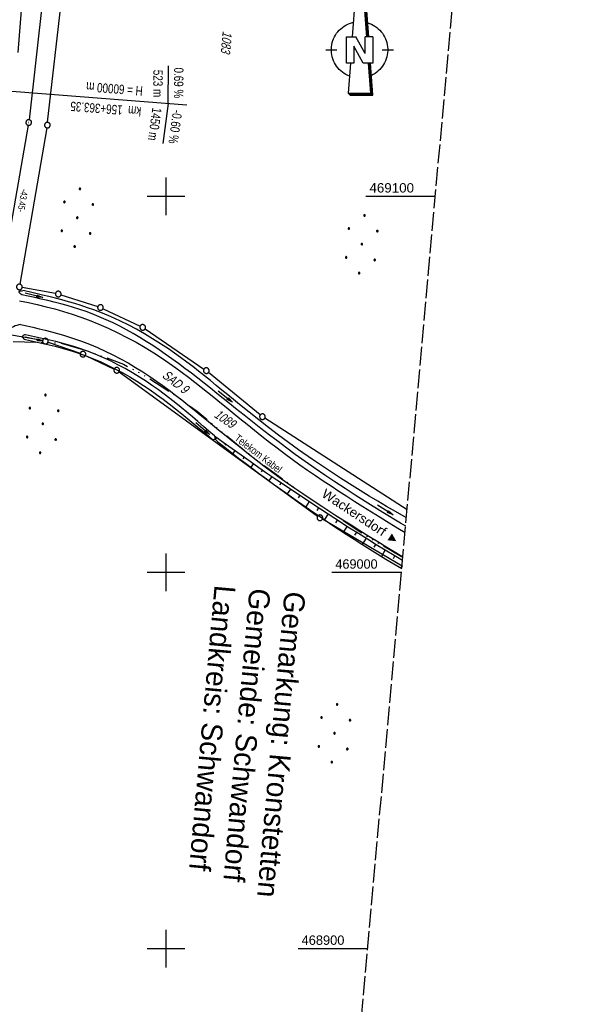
# Model space of a CAD drawing. Extents: x 510944 to 511312, y 468631 to 469578.
# Tile 15 of 30: x 511161 to 511312, y 468885 to 469147. Entities that reach past the tile are written whole.
import ezdxf
from ezdxf.enums import TextEntityAlignment as Align

# ---------------------------------------------------------------- set-up
doc = ezdxf.new("R2010")
doc.units = 0
doc.header["$LTSCALE"] = 10
doc.header["$MEASUREMENT"] = 0
for name, pattern in [('ACAD_ISO14W100', [25.5, 12, -3, 0.5, -3, 0.5, -3, 0.5, -3]), ('AUSGEZOGEN', [0]), ('LT00', [0]), ('LT14', [0.6, 0.5, -0.1])]:
    doc.linetypes.add(name, pattern=pattern)
doc.layers.get('0').update_dxf_attribs({"linetype": 'LT00'})
for name, color, linetype in [('--EK_FBR', 1, 'LT00'), ('--EL_DFK_AB_L', 21, 'LT00'), ('--EL_DFK_AB_P', 7, 'LT00'), ('-GRA-20O', 20, 'LT00'), ('1401', 7, 'Continuous'), ('ABSTAND', 8, 'LT00'), ('DFK_AB_L', 21, 'LT00'), ('DFK_AB_P', 7, 'LT00'), ('DFK_BES-WEGE', 255, 'LT00'), ('DFK_FLUR_NR', 250, 'LT00'), ('DFK_GZPKT', 250, 'LT00'), ('DFK_KATASTER', 250, 'LT00'), ('DFK_NUTZUNG', 250, 'LT00'), ('GRENZNAME_A', 250, 'Continuous'), ('ORTSRICHTUNG', 7, 'Continuous'), ('PFEIL', 140, 'AUSGEZOGEN'), ('TELEKOM', 210, 'ACAD_ISO14W100'), ('TELEKOM_TEXT', 210, 'Continuous'), ('V098_AFBR_BAB', 250, 'LT00'), ('V098_BOESCH', 250, 'LT00'), ('V098_BOSCHUNG', 250, 'LT00'), ('V098_GRABEN', 250, 'LT00'), ('V098_RASTER', 250, 'LT00'), ('V098_ZAUN', 40, 'LT00')]:
    doc.layers.add(name, color=color, linetype=linetype)
doc.layers.add('-BLATT_098-RAND', color=7, linetype='LT14', plot=False)
doc.styles.add('Beschrift', font='ARIAL.TTF')
doc.styles.get("Standard").update_dxf_attribs({"font": 'ARIAL.TTF'})
doc.styles.add('UNIR-H', font='unir_h.shx', dxfattribs={"width": 0.8})
doc.styles.add('Versorgungsltg', font='ARIAL.TTF', dxfattribs={"width": 0.8, "height": 2})

# ---------------------------------------------------------------- blocks, each defined once
blk = doc.blocks.new('SYMB7010')
at = {"color": 0, "linetype": 'ByBlock'}
for points in [[(-0.031408, 0.499213), (-0.093728, 0.49134), (-0.15457, 0.475719), (-0.212975, 0.452595), (-0.268021, 0.422333), (-0.31884, 0.385411), (-0.36463, 0.342411), (-0.40467, 0.29401), (-0.438329, 0.240973), (-0.465074, 0.184136), (-0.484486, 0.124395), (-0.496256, 0.062692), (-0.5002, 0)], [(-0.5002, 0), (-0.496256, -0.062692), (-0.484486, -0.124395), (-0.465075, -0.184136), (-0.438329, -0.240973), (-0.404671, -0.29401), (-0.36463, -0.342411), (-0.31884, -0.385411), (-0.268021, -0.422333), (-0.212975, -0.452595), (-0.154571, -0.475719), (-0.093728, -0.49134), (-0.031408, -0.499213), (0.031408, -0.499213)], [(0.5002, 0), (0.496256, 0.062692), (0.484485, 0.124395), (0.465074, 0.184136), (0.438329, 0.240973), (0.40467, 0.29401), (0.36463, 0.342411), (0.31884, 0.385411), (0.268021, 0.422333), (0.212975, 0.452595), (0.15457, 0.475719), (0.093728, 0.49134), (0.031408, 0.499213), (-0.031408, 0.499213)], [(0.031408, -0.499213), (0.093728, -0.491341), (0.15457, -0.475719), (0.212975, -0.452595), (0.268021, -0.422333), (0.31884, -0.385411), (0.36463, -0.342411), (0.404671, -0.294011), (0.438329, -0.240974), (0.465075, -0.184136), (0.484486, -0.124395), (0.496256, -0.062692), (0.500201, 0)]]:
    blk.add_lwpolyline(points, dxfattribs=at)
blk = doc.blocks.new('SYMB0003')
at = {"color": 0, "linetype": 'ByBlock'}
for p, q in [((-0.015712, 0), (0.010166, 0.012015)), ((0, -0.021257), (-0.015712, 0)), ((0.010166, 0.012015), (0, -0.021257))]:
    blk.add_line(p, q, dxfattribs=at)
for points in [[(-0.031395, 0.499013), (-0.093691, 0.491144), (-0.154509, 0.475528), (-0.21289, 0.452414), (-0.267913, 0.422164), (-0.318712, 0.385257), (-0.364484, 0.342274), (-0.404509, 0.293893), (-0.438154, 0.240877), (-0.464888, 0.184062), (-0.484292, 0.124345), (-0.496058, 0.062667), (-0.5, 0)], [(-0.5, 0), (-0.496058, -0.062667), (-0.484292, -0.124345), (-0.464888, -0.184062), (-0.438154, -0.240877), (-0.404509, -0.293893), (-0.364485, -0.342274), (-0.318712, -0.385257), (-0.267914, -0.422164), (-0.21289, -0.452414), (-0.154509, -0.475529), (-0.093691, -0.491144), (-0.031395, -0.499014), (0.031395, -0.499014)], [(0.5, 0), (0.496057, 0.062667), (0.484292, 0.124345), (0.464888, 0.184062), (0.438153, 0.240877), (0.404509, 0.293893), (0.364484, 0.342274), (0.318712, 0.385257), (0.267913, 0.422164), (0.21289, 0.452414), (0.154509, 0.475528), (0.093691, 0.491144), (0.031395, 0.499013), (-0.031395, 0.499013)], [(0.031395, -0.499014), (0.093691, -0.491144), (0.154509, -0.475529), (0.21289, -0.452414), (0.267914, -0.422164), (0.318712, -0.385257), (0.364485, -0.342274), (0.404509, -0.293893), (0.438154, -0.240877), (0.464889, -0.184062), (0.484292, -0.124345), (0.496058, -0.062667), (0.5, 0)]]:
    blk.add_lwpolyline(points, dxfattribs=at)
blk = doc.blocks.new('SYMB1401')
at = {"layer": '1401'}
for p, q in [((-2.1, -28.35), (0, 0)), ((0, 0), (2.15, -28.35)), ((1.8, -28.35), (-0.17, -2.34)), ((1.85, -28.35), (-0.15, -2.01)), ((1.9, -28.35), (-0.12, -1.68)), ((1.95, -28.35), (-0.1, -1.34)), ((2, -28.35), (-0.07, -1.01)), ((2.05, -28.35), (-0.05, -0.67)), ((2.1, -28.35), (-0.02, -0.34)), ((1.65, -28.35), (-0.25, -3.35)), ((1.7, -28.35), (-0.22, -3.01)), ((1.75, -28.35), (-0.2, -2.68)), ((-3.75, -35.35), (-3.75, -28.35)), ((-3.75, -28.35), (-1.2, -28.35)), ((1.25, -32.8), (-1.2, -28.35)), ((1.25, -32.8), (1.25, -28.35)), ((3.25, -28.35), (1.25, -28.35)), ((3.25, -28.35), (3.25, -35.35)), ((0.7, -35.35), (-1.75, -30.9)), ((-1.75, -30.9), (-1.75, -35.35)), ((-9.25, -31.85), (-6.25, -31.85)), ((5.75, -31.85), (8.75, -31.85)), ((-1.75, -35.35), (-3.75, -35.35)), ((-2.65, -35.35), (-3.25, -43.35)), ((3.25, -35.35), (0.7, -35.35)), ((2.75, -43.35), (2.15, -35.35)), ((2.8, -43.4), (2.2, -35.35)), ((3.3, -43.85), (2.65, -35.35)), ((-3.25, -43.35), (2.75, -43.35)), ((-3.2, -43.4), (2.8, -43.4))]:
    blk.add_line(p, q, dxfattribs=at)
for points in [[(-7.74, -32.11), (-7.75, -31.56), (-7.7, -31.01), (-7.62, -30.47), (-7.51, -29.93), (-7.35, -29.4), (-7.15, -28.89), (-6.92, -28.39), (-6.65, -27.91), (-6.34, -27.45), (-6.01, -27.02), (-5.64, -26.61), (-5.24, -26.23), (-4.82, -25.88), (-4.37, -25.56), (-3.9, -25.28), (-3.41, -25.03), (-2.9, -24.81), (-2.38, -24.64), (-1.85, -24.5)], [(1.85, -24.65), (2.37, -24.82), (2.88, -25.03), (3.37, -25.28), (3.85, -25.57), (4.3, -25.88), (4.72, -26.23), (5.12, -26.61), (5.49, -27.02), (5.83, -27.45), (6.13, -27.91), (6.41, -28.39), (6.64, -28.89), (6.84, -29.4), (7, -29.93), (7.12, -30.47), (7.2, -31.01), (7.24, -31.56), (7.25, -32.11)], [(-2.9, -38.85), (-3.41, -38.64), (-3.9, -38.39), (-4.37, -38.1), (-4.81, -37.78), (-5.24, -37.43), (-5.64, -37.05), (-6, -36.64), (-6.34, -36.21), (-6.64, -35.75), (-6.91, -35.27), (-7.15, -34.78), (-7.35, -34.26), (-7.5, -33.74), (-7.62, -33.2), (-7.7, -32.66), (-7.74, -32.11)], [(7.25, -32.11), (7.21, -32.66), (7.13, -33.21), (7.01, -33.74), (6.85, -34.27), (6.65, -34.78), (6.42, -35.28), (6.15, -35.76), (5.84, -36.22), (5.5, -36.66), (5.13, -37.07), (4.74, -37.45), (4.31, -37.8), (3.86, -38.12), (3.39, -38.4), (2.9, -38.65)], [(-3.15, -43.45), (2.85, -43.45), (2.25, -35.35)], [(-3.1, -43.5), (2.9, -43.5), (2.3, -35.35)], [(-3.05, -43.55), (2.95, -43.55), (2.35, -35.35)], [(-3, -43.6), (3, -43.6), (2.4, -35.35)], [(-2.95, -43.65), (3.05, -43.65), (2.45, -35.35)], [(-2.9, -43.7), (3.1, -43.7), (2.5, -35.35)], [(-2.85, -43.75), (3.15, -43.75), (2.55, -35.35)], [(-2.8, -43.8), (3.2, -43.8), (2.6, -35.35)], [(-2.78, -43.82), (3.25, -43.82), (2.62, -35.35)], [(-3.25, -43.35), (-2.75, -43.85), (3.3, -43.85)]]:
    blk.add_lwpolyline(points, dxfattribs=at)
blk = doc.blocks.new('Ackerland7')
at = {"layer": 'DFK_NUTZUNG', "color": 0, "linetype": 'ByBlock'}
for p, q in [((-4, 3.93), (-4, 3.67)), ((-3.95, 3.63), (-3.95, 3.97)), ((-3.9, 3.99), (-3.9, 3.61)), ((-3.85, 3.6), (-3.85, 4)), ((-3.8, 3.99), (-3.8, 3.61)), ((-3.75, 3.63), (-3.75, 3.97)), ((-3.7, 3.93), (-3.7, 3.67)), ((-3.65, 3.8), (-3.65, 3.8)), ((3.7, 3.93), (3.7, 3.67)), ((3.75, 3.63), (3.75, 3.97)), ((3.8, 3.99), (3.8, 3.61)), ((3.85, 3.6), (3.85, 4)), ((3.9, 3.99), (3.9, 3.61)), ((3.95, 3.63), (3.95, 3.97)), ((4, 3.93), (4, 3.67)), ((4.05, 3.8), (4.05, 3.8)), ((-7.85, 0.13), (-7.85, -0.13)), ((-7.8, -0.17), (-7.8, 0.17)), ((-7.75, 0.19), (-7.75, -0.19)), ((-7.7, -0.2), (-7.7, 0.2)), ((-7.65, 0.19), (-7.65, -0.19)), ((-7.6, -0.17), (-7.6, 0.17)), ((-7.55, 0.13), (-7.55, -0.13)), ((-7.5, 0), (-7.5, 0)), ((-0.15, 0.13), (-0.15, -0.13)), ((-0.1, -0.17), (-0.1, 0.17)), ((-0.05, 0.19), (-0.05, -0.19)), ((0, -0.2), (0, 0.2)), ((0.05, 0.19), (0.05, -0.19)), ((0.1, -0.17), (0.1, 0.17)), ((0.15, 0.13), (0.15, -0.13)), ((0.2, 0), (0.2, 0)), ((7.55, 0.13), (7.55, -0.13)), ((7.6, -0.17), (7.6, 0.17)), ((7.65, 0.19), (7.65, -0.19)), ((7.7, -0.2), (7.7, 0.2)), ((7.75, 0.19), (7.75, -0.19)), ((7.8, -0.17), (7.8, 0.17)), ((7.85, 0.13), (7.85, -0.13)), ((7.9, 0), (7.9, 0)), ((-4, -3.67), (-4, -3.93)), ((-3.95, -3.97), (-3.95, -3.63)), ((-3.9, -3.61), (-3.9, -3.99)), ((-3.85, -4), (-3.85, -3.6)), ((-3.8, -3.61), (-3.8, -3.99)), ((-3.75, -3.97), (-3.75, -3.63)), ((-3.7, -3.67), (-3.7, -3.93)), ((-3.65, -3.8), (-3.65, -3.8)), ((3.7, -3.67), (3.7, -3.93)), ((3.75, -3.97), (3.75, -3.63)), ((3.8, -3.61), (3.8, -3.99)), ((3.85, -4), (3.85, -3.6)), ((3.9, -3.61), (3.9, -3.99)), ((3.95, -3.97), (3.95, -3.63)), ((4, -3.67), (4, -3.93)), ((4.05, -3.8), (4.05, -3.8))]:
    blk.add_line(p, q, dxfattribs=at)
for points in [[(-3.65, 3.8), (-3.67, 3.89), (-3.73, 3.96), (-3.81, 3.99), (-3.89, 3.99), (-3.97, 3.96), (-4.03, 3.89), (-4.05, 3.8), (-4.03, 3.71), (-3.97, 3.64), (-3.89, 3.6), (-3.81, 3.6), (-3.73, 3.64), (-3.67, 3.71), (-3.65, 3.8)], [(4.05, 3.8), (4.03, 3.89), (3.97, 3.96), (3.89, 3.99), (3.81, 3.99), (3.73, 3.96), (3.67, 3.89), (3.65, 3.8), (3.67, 3.71), (3.73, 3.64), (3.81, 3.61), (3.89, 3.61), (3.97, 3.64), (4.03, 3.71), (4.05, 3.8)], [(-7.5, 0), (-7.52, 0.09), (-7.58, 0.16), (-7.66, 0.19), (-7.74, 0.19), (-7.82, 0.16), (-7.88, 0.09), (-7.9, 0)], [(0.2, 0), (0.18, 0.09), (0.12, 0.16), (0.04, 0.19), (-0.04, 0.19), (-0.12, 0.16), (-0.18, 0.09), (-0.2, 0)], [(-0.2, 0), (-0.18, -0.09), (-0.12, -0.16), (-0.04, -0.19), (0.04, -0.19), (0.12, -0.16), (0.18, -0.09), (0.2, 0)], [(7.9, 0), (7.88, 0.09), (7.82, 0.16), (7.74, 0.19), (7.66, 0.19), (7.58, 0.16), (7.52, 0.09), (7.5, 0)], [(7.5, 0), (7.52, -0.09), (7.58, -0.16), (7.66, -0.19), (7.74, -0.19), (7.82, -0.16), (7.88, -0.09), (7.9, 0)], [(-7.9, 0), (-7.88, -0.09), (-7.82, -0.16), (-7.74, -0.19), (-7.66, -0.19), (-7.58, -0.16), (-7.52, -0.09), (-7.5, 0)], [(-3.65, -3.8), (-3.67, -3.71), (-3.73, -3.64), (-3.81, -3.61), (-3.89, -3.61), (-3.97, -3.64), (-4.03, -3.71), (-4.05, -3.8), (-4.03, -3.89), (-3.97, -3.96), (-3.89, -3.99), (-3.81, -3.99), (-3.73, -3.96), (-3.67, -3.89), (-3.65, -3.8)], [(4.05, -3.8), (4.03, -3.71), (3.97, -3.64), (3.89, -3.61), (3.81, -3.61), (3.73, -3.64), (3.67, -3.71), (3.65, -3.8), (3.67, -3.89), (3.73, -3.96), (3.81, -3.99), (3.89, -3.99), (3.97, -3.96), (4.03, -3.89), (4.05, -3.8)]]:
    blk.add_lwpolyline(points, dxfattribs=at)
blk = doc.blocks.new('Pfreil3')
at = {"layer": 'PFEIL'}
blk.add_hatch(color=256, dxfattribs=at).paths.add_polyline_path([(-1.55, 0.27), (-1.55, -0.27), (0, 0)])
for p, q in [((-1.55, 0), (-4.83, 0)), ((-1.55, -0.27), (-1.55, 0.27)), ((-1.55, 0.27), (0, 0)), ((0, 0), (-1.55, -0.27))]:
    blk.add_line(p, q, dxfattribs=at)

msp = doc.modelspace()

# ---------------------------------------------------------------- linework, layer by layer
at = {"layer": '--EK_FBR'}
for points in [[(511161.09, 469072.22), (511163.45, 469071.75), (511165.8, 469071.22), (511168.14, 469070.65), (511170.46, 469070.04), (511172.77, 469069.37), (511175.07, 469068.64), (511177.34, 469067.87), (511179.6, 469067.03), (511182.16, 469066), (511184.68, 469064.9), (511187.17, 469063.73), (511189.63, 469062.49), (511192.06, 469061.18), (511194.45, 469059.8), (511196.79, 469058.37), (511199.1, 469056.87), (511200.86, 469055.67), (511202.6, 469054.44), (511204.32, 469053.19), (511206.02, 469051.91), (511207.7, 469050.61), (511209.38, 469049.29), (511211.04, 469047.96), (511212.69, 469046.62), (511214.34, 469045.27), (511215.99, 469043.92), (511217.64, 469042.57), (511219.6, 469040.97), (511221.57, 469039.38), (511223.54, 469037.79), (511225.52, 469036.22), (511227.52, 469034.66), (511229.52, 469033.12), (511231.54, 469031.6), (511233.58, 469030.1), (511235.61, 469028.64), (511237.66, 469027.2), (511239.73, 469025.78), (511241.8, 469024.37), (511243.89, 469022.99), (511245.99, 469021.61), (511248.1, 469020.25), (511250.21, 469018.9), (511252.33, 469017.56), (511254.65, 469016.1), (511256.97, 469014.66), (511259.3, 469013.22), (511261.64, 469011.8), (511263.56, 469010.64)], [(511161.37, 469065.95), (511160.87, 469065.82), (511160.38, 469065.68), (511159.9, 469065.52), (511159.45, 469065.34), (511159.03, 469065.11), (511158.66, 469064.84), (511158.31, 469064.49), (511158.01, 469064.08), (511157.75, 469063.64), (511157.52, 469063.16), (511157.31, 469062.65), (511157.1, 469062.14)], [(511161.37, 469065.95), (511163.01, 469065.56), (511164.66, 469065.18), (511166.29, 469064.79), (511167.93, 469064.38), (511169.56, 469063.96), (511171.18, 469063.52), (511172.8, 469063.06), (511174.4, 469062.57), (511176, 469062.05), (511177.58, 469061.49), (511179.7, 469060.68), (511181.8, 469059.8), (511183.87, 469058.86), (511185.91, 469057.86), (511187.93, 469056.8), (511189.92, 469055.69), (511191.88, 469054.53), (511193.82, 469053.32), (511195.72, 469052.08), (511197.46, 469050.89), (511199.17, 469049.67), (511200.86, 469048.42), (511202.54, 469047.16), (511204.2, 469045.87), (511205.85, 469044.57), (511207.49, 469043.25), (511209.12, 469041.92), (511210.74, 469040.59), (511212.37, 469039.26), (511213.99, 469037.92), (511215.97, 469036.3), (511217.96, 469034.69), (511219.96, 469033.09), (511221.96, 469031.5), (511223.98, 469029.92), (511226.01, 469028.37), (511228.06, 469026.83), (511230.12, 469025.32), (511232.19, 469023.84), (511234.28, 469022.38), (511236.38, 469020.95), (511238.49, 469019.53), (511240.62, 469018.12), (511242.75, 469016.74), (511244.89, 469015.36), (511247.04, 469013.99), (511249.19, 469012.63), (511251.56, 469011.14), (511253.93, 469009.66), (511256.31, 469008.19), (511258.69, 469006.74), (511261.08, 469005.3), (511262.98, 469004.18)]]:
    msp.add_lwpolyline(points, dxfattribs=at)
at = {"layer": '--EL_DFK_AB_L'}
for p, q in [((511170.99, 469185.48), (511163.61, 469120.36)), ((511163.4, 469118.87), (511156.22, 469077.54))]:
    msp.add_line(p, q, dxfattribs=at)
at = {"layer": '-BLATT_098-RAND'}
msp.add_lwpolyline([(511026.41, 469577.69), (510943.54, 468656.41), (511229.39, 468630.7), (511312.26, 469551.98), (511026.41, 469577.69)], dxfattribs=at)
at = {"layer": '-GRA-20O'}
for q in [(511200.68, 469134.68), (511199.13, 469114.04)]:
    msp.add_line((511200.6, 469124.71), q, dxfattribs=at)
at = {"layer": '-GRA-20O', "flags": 128}
msp.add_lwpolyline([(511148.75, 469128.71), (511205.58, 469124.32)], dxfattribs=at)
at = {"layer": 'DFK_AB_L'}
for p, q in [((511170.99, 469185.48), (511163.61, 469120.36)), ((511163.4, 469118.87), (511156.22, 469077.54))]:
    msp.add_line(p, q, dxfattribs=at)
at = {"layer": 'DFK_KATASTER'}
for p, q in [((511168.56, 469119.67), (511175.98, 469185.17)), ((511168.35, 469118.18), (511161.17, 469076.64)), ((511170.65, 469074.15), (511161.78, 469075.77)), ((511172.1, 469073.79), (511181.89, 469070.67)), ((511183.28, 469070.12), (511193.14, 469065.48)), ((511194.44, 469064.74), (511210.11, 469054.07)), ((511167.21, 469061.63), (511158.98, 469063.09)), ((511168.66, 469061.25), (511177.23, 469058.29)), ((511178.62, 469057.72), (511186.24, 469054.07)), ((511187.53, 469053.31), (511240.32, 469014.98)), ((511225.07, 469041.88), (511211.31, 469053.17)), ((511264.1, 469016.65), (511226.28, 469040.99)), ((511262.76, 469001.7), (511241.58, 469014.16))]:
    msp.add_line(p, q, dxfattribs=at)
at = {"layer": 'TELEKOM', "ltscale": 0.05, "flags": 128}
msp.add_lwpolyline([(510986.8, 469137.38), (511033.47, 469096.62), (511051.62, 469083.39), (511061.06, 469077.96), (511068.3, 469074.47), (511088.74, 469067.33), (511101.84, 469065.91), (511102.02, 469062.26), (511103.26, 469060.3), (511119.39, 469056.91), (511133.34, 469057.35), (511135.3, 469058.77), (511136.82, 469062.87), (511153.42, 469061.62), (511171.86, 469060.99), (511179.55, 469058.76), (511188.73, 469055.37), (511194.62, 469052.17), (511201.66, 469047.63), (511208.27, 469042.88), (511215.4, 469036.92), (511223.51, 469030.33), (511235.2, 469021.75), (511253.05, 469009.86), (511262.59, 469004.25), (511262.97, 469004.04)], dxfattribs=at)
at = {"layer": 'V098_AFBR_BAB'}
for points in [[(511161.09, 469072.22), (511163.45, 469071.75), (511165.8, 469071.22), (511168.14, 469070.65), (511170.46, 469070.04), (511172.77, 469069.37), (511175.07, 469068.64), (511177.34, 469067.87), (511179.6, 469067.03), (511182.16, 469066), (511184.68, 469064.9), (511187.17, 469063.73), (511189.63, 469062.49), (511192.06, 469061.18), (511194.45, 469059.8), (511196.79, 469058.37), (511199.1, 469056.87), (511200.86, 469055.67), (511202.6, 469054.44), (511204.32, 469053.19), (511206.02, 469051.91), (511207.7, 469050.61), (511209.38, 469049.29), (511211.04, 469047.96), (511212.69, 469046.62), (511214.34, 469045.27), (511215.99, 469043.92), (511217.64, 469042.57), (511219.6, 469040.97), (511221.57, 469039.38), (511223.54, 469037.79), (511225.52, 469036.22), (511227.52, 469034.66), (511229.52, 469033.12), (511231.54, 469031.6), (511233.58, 469030.1), (511235.61, 469028.64), (511237.66, 469027.2), (511239.73, 469025.78), (511241.8, 469024.37), (511243.89, 469022.99), (511245.99, 469021.61), (511248.1, 469020.25), (511250.21, 469018.9), (511252.33, 469017.56), (511254.65, 469016.1), (511256.97, 469014.66), (511259.3, 469013.22), (511261.64, 469011.8), (511263.56, 469010.64)], [(511161.37, 469065.95), (511160.87, 469065.82), (511160.38, 469065.68), (511159.9, 469065.52), (511159.45, 469065.34), (511159.03, 469065.11), (511158.66, 469064.84), (511158.31, 469064.49), (511158.01, 469064.08), (511157.75, 469063.64), (511157.52, 469063.16), (511157.31, 469062.65), (511157.1, 469062.14)], [(511161.37, 469065.95), (511163.01, 469065.56), (511164.66, 469065.18), (511166.29, 469064.79), (511167.93, 469064.38), (511169.56, 469063.96), (511171.18, 469063.52), (511172.8, 469063.06), (511174.4, 469062.57), (511176, 469062.05), (511177.58, 469061.49), (511179.7, 469060.68), (511181.8, 469059.8), (511183.87, 469058.86), (511185.91, 469057.86), (511187.93, 469056.8), (511189.92, 469055.69), (511191.88, 469054.53), (511193.82, 469053.32), (511195.72, 469052.08), (511197.46, 469050.89), (511199.17, 469049.67), (511200.86, 469048.42), (511202.54, 469047.16), (511204.2, 469045.87), (511205.85, 469044.57), (511207.49, 469043.25), (511209.12, 469041.92), (511210.74, 469040.59), (511212.37, 469039.26), (511213.99, 469037.92), (511215.97, 469036.3), (511217.96, 469034.69), (511219.96, 469033.09), (511221.96, 469031.5), (511223.98, 469029.92), (511226.01, 469028.37), (511228.06, 469026.83), (511230.12, 469025.32), (511232.19, 469023.84), (511234.28, 469022.38), (511236.38, 469020.95), (511238.49, 469019.53), (511240.62, 469018.12), (511242.75, 469016.74), (511244.89, 469015.36), (511247.04, 469013.99), (511249.19, 469012.63), (511251.56, 469011.14), (511253.93, 469009.66), (511256.31, 469008.19), (511258.69, 469006.74), (511261.08, 469005.3), (511262.98, 469004.18)]]:
    msp.add_lwpolyline(points, dxfattribs=at)
at = {"layer": 'V098_BOESCH'}
for points in [[(511212.88, 469036.29), (511215.25, 469034.61), (511217.61, 469032.93), (511219.98, 469031.25), (511222.36, 469029.58), (511224.73, 469027.92), (511227.12, 469026.26), (511229.51, 469024.62), (511233.33, 469022.02), (511237.18, 469019.45), (511241.04, 469016.91), (511244.92, 469014.39), (511248.82, 469011.9), (511251.18, 469010.41), (511253.54, 469008.93), (511255.91, 469007.46), (511258.3, 469006.01), (511260.69, 469004.58), (511262.9, 469003.28)], [(511213.04, 469035.4), (511213.81, 469034.76), (511215.62, 469033.29), (511217.43, 469031.85), (511219.27, 469030.42), (511221.11, 469029.01), (511222.97, 469027.62), (511224.84, 469026.24), (511226.72, 469024.87), (511228.6, 469023.5), (511231.78, 469021.23), (511234.98, 469018.97), (511238.19, 469016.74), (511241.41, 469014.52), (511244.65, 469012.34), (511247.92, 469010.18), (511250, 469008.82), (511252.09, 469007.48), (511254.19, 469006.15), (511256.3, 469004.84), (511258.42, 469003.56), (511260.56, 469002.29), (511262.7, 469001.06)]]:
    msp.add_lwpolyline(points, dxfattribs=at)
at = {"layer": 'V098_BOSCHUNG'}
for p, q in [((511213.43, 469035.9), (511213.06, 469035.38)), ((511215.88, 469034.16), (511215.63, 469033.82)), ((511218.32, 469032.43), (511217.74, 469031.61)), ((511220.77, 469030.69), (511220.45, 469030.23)), ((511223.23, 469028.97), (511222.52, 469027.96)), ((511225.68, 469027.26), (511225.31, 469026.71)), ((511228.15, 469025.55), (511227.36, 469024.4)), ((511230.62, 469023.86), (511230.21, 469023.25)), ((511233.1, 469022.18), (511232.24, 469020.9)), ((511235.59, 469020.51), (511235.14, 469019.84)), ((511238.08, 469018.85), (511237.16, 469017.45)), ((511240.59, 469017.21), (511240.11, 469016.47)), ((511243.1, 469015.57), (511242.11, 469014.05)), ((511245.62, 469013.95), (511245.11, 469013.16)), ((511248.14, 469012.33), (511247.11, 469010.71)), ((511250.67, 469010.73), (511250.15, 469009.89)), ((511253.21, 469009.13), (511252.15, 469007.44)), ((511255.75, 469007.56), (511255.22, 469006.7)), ((511258.31, 469006), (511257.26, 469004.26)), ((511260.87, 469004.47), (511260.36, 469003.59)), ((511262.76, 469001.76), (511262.45, 469001.2))]:
    msp.add_line(p, q, dxfattribs=at)
at = {"layer": 'V098_GRABEN'}
for points in [[(511161.66, 469073.83), (511161.44, 469074), (511161.24, 469074.16), (511161.09, 469074.31), (511160.99, 469074.45), (511160.96, 469074.57), (511161.03, 469074.67), (511161.19, 469074.76), (511161.4, 469074.83), (511161.65, 469074.89), (511161.92, 469074.95)], [(511263.72, 469012.33), (511262.35, 469013.13), (511257.65, 469015.96), (511252.99, 469018.84), (511250.29, 469020.55), (511247.6, 469022.29), (511244.92, 469024.05), (511242.26, 469025.84), (511239.62, 469027.65), (511237, 469029.49), (511234.39, 469031.36), (511232.09, 469033.05), (511229.8, 469034.77), (511227.52, 469036.5), (511225.26, 469038.25), (511223.01, 469040.01), (511220.77, 469041.79), (511218.53, 469043.57), (511216.86, 469044.92), (511215.19, 469046.27), (511213.51, 469047.61), (511211.83, 469048.96), (511210.15, 469050.29), (511208.46, 469051.62), (511206.76, 469052.94), (511205.05, 469054.25), (511203.33, 469055.53), (511201.59, 469056.8), (511199.83, 469058.05), (511198.16, 469059.2), (511196.48, 469060.32), (511194.77, 469061.42), (511193.05, 469062.48), (511191.31, 469063.51), (511189.55, 469064.5), (511187.76, 469065.45), (511185.96, 469066.35), (511184.14, 469067.2), (511182.29, 469068), (511180.43, 469068.75), (511178.78, 469069.36), (511177.11, 469069.92), (511175.42, 469070.45), (511173.73, 469070.95), (511172.03, 469071.41), (511170.31, 469071.85), (511168.59, 469072.27), (511166.86, 469072.68), (511165.13, 469073.07), (511163.4, 469073.45), (511161.66, 469073.83)], [(511263.91, 469014.55), (511263.35, 469014.86), (511261, 469016.2), (511258.66, 469017.56), (511256.32, 469018.93), (511254, 469020.31), (511250.18, 469022.66), (511246.39, 469025.07), (511242.64, 469027.53), (511238.93, 469030.06), (511235.25, 469032.64), (511232.58, 469034.58), (511229.93, 469036.54), (511227.3, 469038.54), (511224.7, 469040.56), (511222.11, 469042.61), (511219.53, 469044.67), (511217.98, 469045.94), (511216.44, 469047.2), (511214.89, 469048.47), (511213.35, 469049.73), (511211.8, 469051), (511210.24, 469052.25), (511208.68, 469053.49), (511207.11, 469054.72), (511205.52, 469055.93), (511203.91, 469057.12), (511202.29, 469058.29), (511200.65, 469059.43), (511198.58, 469060.81), (511196.47, 469062.14), (511194.33, 469063.42), (511192.16, 469064.64), (511189.95, 469065.8), (511187.72, 469066.9), (511185.45, 469067.94), (511183.16, 469068.9), (511180.85, 469069.79), (511179.17, 469070.39), (511177.48, 469070.95), (511175.77, 469071.47), (511174.06, 469071.97), (511172.34, 469072.44), (511170.62, 469072.89), (511168.88, 469073.33), (511167.15, 469073.75), (511165.4, 469074.15), (511163.66, 469074.56), (511161.92, 469074.95)], [(511162.63, 469063.16), (511162.43, 469063.16), (511162.24, 469063.11), (511162.06, 469063.01), (511161.92, 469062.87), (511161.83, 469062.7), (511161.93, 469062.42), (511162.11, 469062.18), (511162.36, 469062.01), (511162.65, 469061.93)], [(511212.88, 469036.29), (511211.43, 469037.56), (511209.97, 469038.83), (511208.51, 469040.09), (511207.05, 469041.35), (511205.57, 469042.59), (511204.09, 469043.82), (511202.59, 469045.03), (511201.07, 469046.22), (511199.54, 469047.39), (511197.99, 469048.54), (511196.42, 469049.65), (511194.82, 469050.74), (511192.97, 469051.94), (511191.08, 469053.09), (511189.16, 469054.19), (511187.21, 469055.23), (511185.23, 469056.22), (511183.23, 469057.15), (511181.2, 469058.02), (511179.15, 469058.82), (511177.07, 469059.55), (511175.49, 469060.05), (511173.91, 469060.52), (511172.32, 469060.96), (511170.71, 469061.36), (511169.1, 469061.75), (511167.49, 469062.12), (511165.87, 469062.47), (511164.25, 469062.82), (511162.63, 469063.16)], [(511162.65, 469061.93), (511164.23, 469061.59), (511165.81, 469061.25), (511167.39, 469060.89), (511168.96, 469060.52), (511170.53, 469060.14), (511172.09, 469059.73), (511173.65, 469059.3), (511175.19, 469058.84), (511176.72, 469058.34), (511178.75, 469057.61), (511180.75, 469056.82), (511182.73, 469055.97), (511184.68, 469055.05), (511186.61, 469054.08), (511188.52, 469053.06), (511190.39, 469051.98), (511192.24, 469050.86), (511194.05, 469049.7), (511195.8, 469048.52), (511197.52, 469047.31), (511199.22, 469046.07), (511200.89, 469044.81), (511202.55, 469043.51), (511204.19, 469042.2), (511205.82, 469040.87), (511207.43, 469039.53), (511209.04, 469038.18), (511210.65, 469036.82), (511212.25, 469035.45)], [(511212.25, 469035.45), (511212.5, 469035.35), (511212.77, 469035.34), (511213.04, 469035.4), (511213.1, 469035.58), (511213.11, 469035.77), (511213.08, 469035.96), (511213, 469036.14), (511212.88, 469036.29)]]:
    msp.add_lwpolyline(points, dxfattribs=at)
at = {"layer": 'V098_RASTER'}
for p, q in [((511200, 469105), (511200, 469095)), ((511195, 469100), (511205, 469100)), ((511253.1, 469100), (511271.6, 469100)), ((511200, 469005), (511200, 468995)), ((511205, 469000), (511195, 469000)), ((511262.61, 469000), (511244.11, 469000)), ((511200, 468905), (511200, 468895)), ((511195, 468900), (511205, 468900)), ((511235.11, 468900), (511253.61, 468900))]:
    msp.add_line(p, q, dxfattribs=at)
at = {"layer": 'V098_ZAUN'}
msp.add_line((511160.68, 469138.25), (511161.93, 469153.2), dxfattribs=at)

# ---------------------------------------------------------------- block references
at = {"layer": '--EL_DFK_AB_P', "xscale": 1.500000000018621, "yscale": 1.5, "zscale": 1.5, "rotation": 264.7377099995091}
msp.add_blockref('SYMB0003', (511163.53, 469119.61), dxfattribs=at)
at = {"layer": '1401'}
msp.add_blockref('SYMB1401', (511251.71, 469170.78), dxfattribs=at)
at = {"layer": 'DFK_AB_P', "xscale": 1.500000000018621, "yscale": 1.5, "zscale": 1.5, "rotation": 264.7377099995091}
msp.add_blockref('SYMB0003', (511163.53, 469119.61), dxfattribs=at)
at = {"layer": 'DFK_GZPKT', "xscale": 1.500000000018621, "yscale": 1.5, "zscale": 1.5, "rotation": 264.7377099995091}
for p in [(511168.48, 469118.92), (511161.04, 469075.9), (511171.39, 469074.02), (511182.6, 469070.44), (511193.82, 469065.16), (511167.95, 469061.5), (511177.94, 469058.04), (511186.92, 469053.75), (511210.73, 469053.65), (511225.65, 469041.4), (511240.93, 469014.54)]:
    msp.add_blockref('SYMB7010', p, dxfattribs=at)
at = {"layer": 'DFK_NUTZUNG', "rotation": 264.7376999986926}
for p in [(511176.44, 469094.31), (511252.06, 469087.25), (511167.26, 469039.5), (511244.78, 468957.24)]:
    msp.add_blockref('Ackerland7', p, dxfattribs=at)
at = {"layer": 'PFEIL'}
for p, rotation in [((511167.26, 469073.14), 346.9130436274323), ((511167.41, 469061.47), 347.5491018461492), ((511217.68, 469045.24), 322.2075713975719), ((511211.63, 469036.65), 319.3830883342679), ((511260.35, 469015.31), 327.9434762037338)]:
    msp.add_blockref('Pfreil3', p, dxfattribs=dict(at, rotation=rotation))

# ---------------------------------------------------------------- texts
at = {"layer": '-GRA-20O', "style": 'Beschrift', "width": 0.75}
msp.add_text('523 m', height=2.5, rotation=269.5461, dxfattribs=at).set_placement((511199.11, 469126.33), align=Align.TOP_RIGHT)
for s, rotation, p in [('0.69 %%%', 269.5461, (511202.11, 469126.09)), ('km  156+363.35', 175.5844, (511174.7, 469125.2))]:
    msp.add_text(s, height=2.5, rotation=rotation, dxfattribs=at).set_placement(p, align=Align.RIGHT)
for s, rotation, p in [('H = 60000 m', 175.5844, (511193.73, 469126.74)), ('1450 m', 262.1727, (511198.89, 469123.33))]:
    msp.add_text(s, height=2.5, rotation=rotation, dxfattribs=at).set_placement(p, align=Align.TOP_LEFT)
msp.add_text('-0.60 %%%', height=2.5, rotation=262.1727, dxfattribs=at).set_placement((511201.89, 469123.1))
at = {"layer": 'ABSTAND', "width": 0.75}
msp.add_text(' -43.45-', height=1.8, rotation=-99.8589, dxfattribs=at).set_placement((511161.71, 469102.63))
at = {"layer": 'DFK_BES-WEGE', "oblique": 13.754, "width": 0.75}
msp.add_text('SAD 9', height=2.5, rotation=322.1684, dxfattribs=at).set_placement((511198.78, 469052.03))
at = {"layer": 'DFK_FLUR_NR', "oblique": 13.754, "width": 0.75}
for s, rotation, p in [('1083', 264.8601, (511215.1, 469144)), ('1089', 325.5621, (511212.59, 469041.46))]:
    msp.add_text(s, height=2.5, rotation=rotation, dxfattribs=at).set_placement(p)
at = {"layer": 'GRENZNAME_A', "insert": (511237.12, 468994.62), "char_height": 5.6, "attachment_point": 1, "rotation": 264.8601, "style": 'UNIR-H'}
msp.add_mtext('{\\W1;Gemarkung: Kronstetten\\PGemeinde: Schwandorf\\PLandkreis: Schwandorf}', dxfattribs=at)
at = {"layer": 'ORTSRICHTUNG', "insert": (511251.16, 469013.64), "char_height": 2.5, "attachment_point": 8, "rotation": 326.5575, "style": 'Beschrift'}
msp.add_mtext('Wackersdorf ►', dxfattribs=at)
at = {"layer": 'TELEKOM_TEXT', "style": 'Versorgungsltg', "width": 0.8}
msp.add_text('Telekom Kabel', height=2, rotation=322.5895, dxfattribs=at).set_placement((511223.96, 469030.8), align=Align.CENTER)
at = {"layer": 'V098_RASTER'}
for s, width, p in [(' 469100', 1.017, (511253.1, 469101)), (' 469000', 0.962, (511244.11, 469001)), (' 468900', 0.976, (511235.11, 468901))]:
    msp.add_text(s, height=2.5, rotation=0.0007, dxfattribs=dict(at, width=width)).set_placement(p)

doc.saveas('drawing.dxf')
